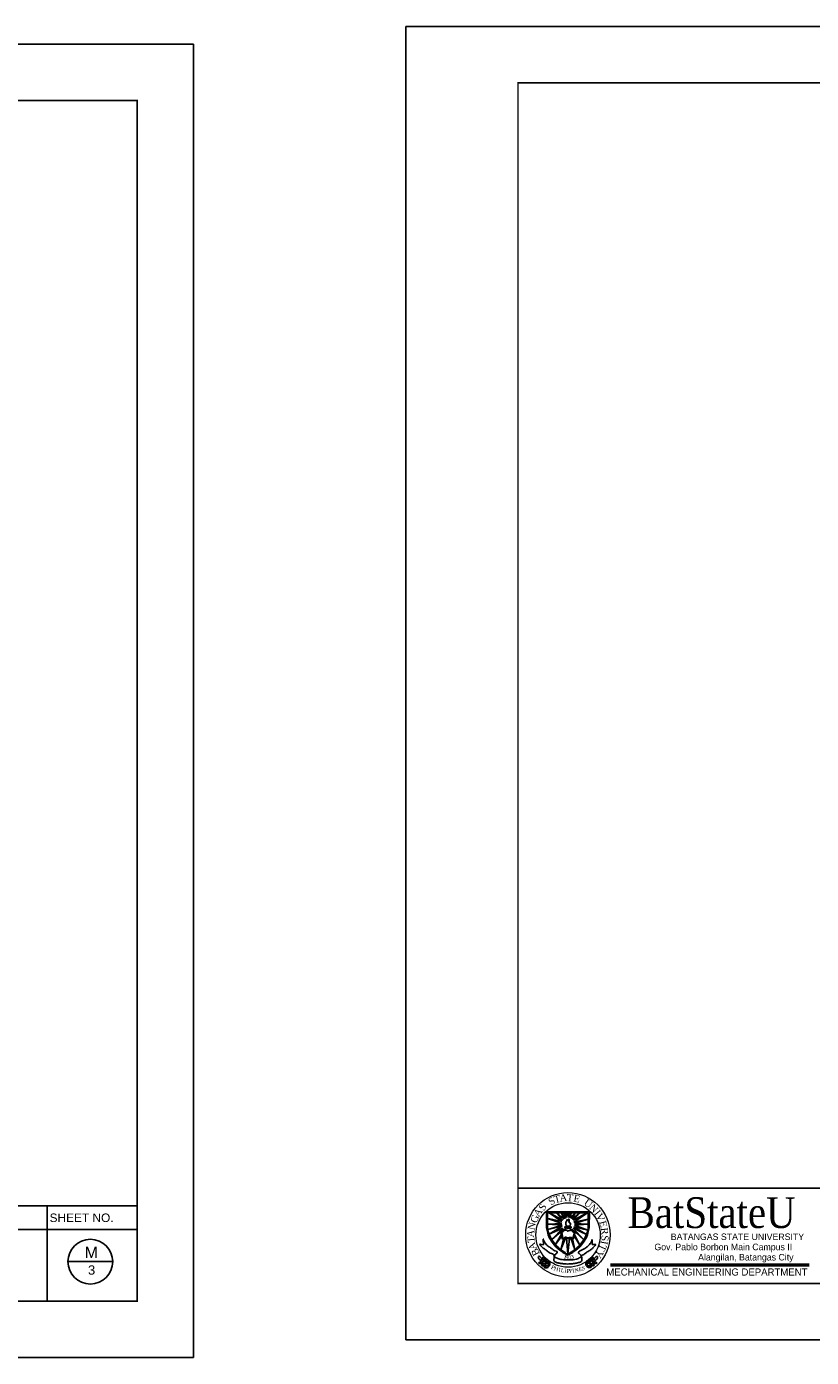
# Model space of a CAD drawing. Header units: millimetres. Extents: x 0 to 531, y -4 to 262.
# Tile 14 of 35: x 113 to 155, y 191 to 262. Entities that reach past the tile are written whole.
import ezdxf
from ezdxf.enums import TextEntityAlignment as Align

# ---------------------------------------------------------------- set-up
doc = ezdxf.new("R2010")
doc.units = ezdxf.units.MM
for name, color, linetype in [('.1', 1, 'Continuous'), ('SHEET', 3, 'Continuous'), ('template', 7, 'Continuous'), ('text', 7, 'Continuous')]:
    doc.layers.add(name, color=color, linetype=linetype)
for name, color, linetype, lineweight in [('stair', 134, 'Continuous', 0), ('texts', 2, 'Continuous', 18), ('WALL', 4, 'Continuous', 30)]:
    doc.layers.add(name, color=color, linetype=linetype, lineweight=lineweight)
doc.styles.add('arial', font='arial.ttf')
doc.styles.add('CGOTHIC', font='GOTHIC.TTF')
doc.styles.add('GARAMOND', font='GARA.TTF')
doc.styles.get("Standard").update_dxf_attribs({"font": 'arial.ttf'})

msp = doc.modelspace()

# ---------------------------------------------------------------- linework, layer by layer
at = {"layer": '.1', "color": 0}
for p, q in [((232.666, 262.432), (133.39, 262.432)), ((133.39, 262.432), (133.39, 192.036)), ((122, 261.485), (22.724, 261.485)), ((133.39, 192.036), (232.666, 192.036))]:
    msp.add_line(p, q, dxfattribs=at)
for p, q in [((140.933, 198.042), (140.933, 198.909)), ((141.758, 198.373), (140.96, 198.546)), ((140.96, 198.546), (141.758, 198.27)), ((140.982, 198.077), (140.982, 198.846)), ((141.812, 198.449), (141.074, 198.846)), ((141.074, 198.846), (141.758, 198.373)), ((141.513, 198.846), (141.481, 198.812)), ((141.481, 198.812), (141.812, 198.449)), ((141.872, 198.503), (141.513, 198.846)), ((141.763, 198.846), (141.736, 198.846)), ((141.736, 198.846), (141.872, 198.503)), ((141.953, 198.541), (141.763, 198.846)), ((141.953, 198.846), (141.895, 198.828)), ((141.895, 198.828), (141.953, 198.541)), ((142.034, 198.584), (141.953, 198.846)), ((142.056, 198.846), (142.034, 198.584)), ((142.132, 198.846), (142.056, 198.846)), ((142.23, 198.846), (142.132, 198.59)), ((142.132, 198.59), (142.132, 198.846)), ((142.468, 198.846), (142.23, 198.552)), ((142.23, 198.552), (142.268, 198.846)), ((142.268, 198.846), (142.23, 198.846)), ((142.718, 198.846), (142.311, 198.497)), ((142.311, 198.497), (142.468, 198.846)), ((143.13, 198.846), (142.371, 198.443)), ((142.371, 198.443), (142.718, 198.846)), ((142.409, 198.34), (143.13, 198.846)), ((143.18, 198.508), (142.409, 198.34)), ((142.43, 198.259), (143.18, 198.508)), ((143.18, 198.07), (143.18, 198.846)), ((143.229, 198.042), (143.244, 198.904)), ((141.779, 198.183), (141.008, 197.948)), ((141.008, 197.948), (141.785, 198.118)), ((141.758, 198.27), (141.009, 198.237)), ((141.009, 198.237), (141.779, 198.183)), ((141.785, 198.118), (141.083, 197.687)), ((141.083, 197.687), (141.812, 198.02)), ((141.812, 198.02), (141.216, 197.411)), ((141.216, 197.411), (141.866, 197.955)), ((141.73, 197.651), (141.419, 197.136)), ((141.696, 197.813), (141.774, 197.458)), ((141.756, 197.806), (141.814, 197.475)), ((141.942, 198.028), (141.942, 197.927)), ((142.222, 198.016), (142.222, 197.915)), ((142.938, 197.399), (142.306, 197.971)), ((142.432, 197.777), (142.351, 197.469)), ((143.077, 197.681), (142.371, 198.02)), ((142.371, 198.02), (142.938, 197.399)), ((142.383, 197.452), (142.478, 197.816)), ((142.409, 198.085), (143.077, 197.681)), ((142.409, 198.085), (143.146, 197.917)), ((143.18, 198.226), (142.43, 198.259)), ((142.441, 198.183), (143.18, 198.226)), ((143.146, 197.917), (142.441, 198.183)), ((142.718, 197.109), (142.447, 197.673)), ((140.586, 197.163), (140.77, 197.125)), ((140.77, 197.125), (140.759, 197.401)), ((141.419, 197.136), (141.741, 197.57)), ((141.701, 196.873), (141.947, 197.489)), ((141.855, 197.435), (141.701, 196.873)), ((142.013, 197.473), (142.081, 196.635)), ((142.081, 196.635), (142.165, 197.478)), ((142.235, 197.473), (142.454, 196.867)), ((142.454, 196.867), (142.333, 197.44)), ((142.414, 197.603), (142.718, 197.109)), ((143.378, 197.403), (143.389, 197.133)), ((143.389, 197.133), (143.569, 197.139))]:
    msp.add_line(p, q)
at = {"start_tangent": (-1, 0)}
msp.add_spline([(142.074, 198.117), (142.005, 198.154), (141.969, 198.211), (141.969, 198.273), (141.969, 198.321), (141.984, 198.347), (141.998, 198.395), (142.02, 198.39), (142.027, 198.438), (142.042, 198.474), (142.061, 198.447), (142.098, 198.414), (142.127, 198.414), (142.124, 198.452), (142.111, 198.487), (142.114, 198.499), (142.148, 198.469), (142.148, 198.441), (142.154, 198.415), (142.154, 198.386), (142.144, 198.342), (142.17, 198.301), (142.203, 198.302), (142.223, 198.249), (142.217, 198.206), (142.186, 198.147), (142.156, 198.122), (142.118, 198.115), (142.073, 198.115), (142.075, 198.115)], degree=3, dxfattribs=at)
for points in [[(140.933, 198.042), (141.003, 197.742), (141.15, 197.405), (141.35, 197.123), (141.752, 196.76), (142.023, 196.603), (142.078, 196.587)], [(140.982, 198.077), (141.052, 197.776), (141.199, 197.44), (141.399, 197.158), (141.801, 196.795), (142.072, 196.637), (142.127, 196.621)], [(141.696, 197.813), (141.695, 197.852), (141.752, 197.86), (141.814, 197.884), (141.89, 197.921), (141.942, 197.927), (141.942, 197.95)], [(143.18, 198.077), (143.109, 197.776), (142.963, 197.44), (142.762, 197.158), (142.36, 196.795), (142.089, 196.637), (142.035, 196.621)], [(143.229, 198.042), (143.158, 197.742), (143.012, 197.405), (142.811, 197.123), (142.409, 196.76), (142.138, 196.603), (142.084, 196.587)], [(142.476, 197.811), (142.464, 197.855), (142.403, 197.84), (142.368, 197.858), (142.342, 197.89), (142.305, 197.913), (142.273, 197.936), (142.222, 197.936)], [(141.774, 197.458), (141.823, 197.422), (141.875, 197.435), (141.91, 197.472), (141.947, 197.489), (142, 197.489), (142.041, 197.48), (142.081, 197.46), (142.148, 197.475), (142.188, 197.486), (142.235, 197.473), (142.333, 197.44), (142.383, 197.452)], [(141.814, 197.475), (141.869, 197.475), (141.878, 197.498), (141.916, 197.519), (141.98, 197.533), (142.041, 197.504), (142.078, 197.498), (142.128, 197.501), (142.165, 197.519), (142.22, 197.524), (142.255, 197.522), (142.287, 197.498), (142.304, 197.484), (142.351, 197.469)], [(140.667, 196.295), (140.558, 196.334), (140.508, 196.412), (140.502, 196.488), (140.511, 196.501), (140.578, 196.494), (140.645, 196.434), (140.671, 196.376), (140.679, 196.321), (140.679, 196.293), (140.672, 196.293), (140.658, 196.308), (140.656, 196.308)], [(140.773, 196.183), (140.711, 196.137), (140.624, 196.118), (140.569, 196.12), (140.526, 196.147), (140.524, 196.164), (140.566, 196.191), (140.608, 196.207), (140.66, 196.215), (140.68, 196.221), (140.719, 196.211), (140.77, 196.182), (140.772, 196.176)], [(140.8, 196.22), (140.828, 196.292), (140.821, 196.382), (140.804, 196.433), (140.766, 196.468), (140.749, 196.464), (140.735, 196.416), (140.731, 196.371), (140.738, 196.32), (140.738, 196.299), (140.759, 196.265), (140.8, 196.223), (140.807, 196.223)], [(140.939, 196.101), (140.966, 196.173), (140.959, 196.263), (140.942, 196.315), (140.904, 196.349), (140.887, 196.346), (140.873, 196.297), (140.87, 196.253), (140.877, 196.201), (140.877, 196.18), (140.897, 196.146), (140.939, 196.105), (140.945, 196.105)], [(141.09, 195.994), (141.117, 196.066), (141.11, 196.156), (141.093, 196.207), (141.055, 196.242), (141.038, 196.238), (141.024, 196.19), (141.021, 196.145), (141.028, 196.094), (141.028, 196.073), (141.048, 196.039), (141.09, 195.997), (141.097, 195.997)], [(143.068, 196.011), (143.043, 196.084), (143.054, 196.173), (143.073, 196.224), (143.112, 196.257), (143.129, 196.253), (143.141, 196.204), (143.143, 196.159), (143.134, 196.108), (143.133, 196.087), (143.111, 196.054), (143.068, 196.014), (143.061, 196.014)], [(143.223, 196.111), (143.199, 196.185), (143.209, 196.274), (143.229, 196.325), (143.268, 196.357), (143.285, 196.353), (143.297, 196.305), (143.298, 196.26), (143.289, 196.208), (143.288, 196.188), (143.266, 196.154), (143.223, 196.115), (143.216, 196.115)], [(143.366, 196.224), (143.342, 196.297), (143.352, 196.387), (143.372, 196.437), (143.411, 196.47), (143.428, 196.466), (143.44, 196.417), (143.441, 196.372), (143.432, 196.321), (143.431, 196.301), (143.409, 196.267), (143.366, 196.228), (143.359, 196.228)], [(143.392, 196.187), (143.451, 196.137), (143.538, 196.115), (143.593, 196.115), (143.638, 196.14), (143.64, 196.157), (143.599, 196.186), (143.557, 196.203), (143.506, 196.213), (143.487, 196.22), (143.447, 196.211), (143.395, 196.186), (143.393, 196.179)], [(143.502, 196.293), (143.613, 196.328), (143.666, 196.403), (143.676, 196.479), (143.667, 196.493), (143.6, 196.489), (143.531, 196.432), (143.502, 196.375), (143.492, 196.32), (143.491, 196.292), (143.497, 196.292), (143.512, 196.306), (143.514, 196.306)], [(140.911, 196.065), (140.85, 196.018), (140.762, 196), (140.707, 196.002), (140.664, 196.028), (140.662, 196.046), (140.705, 196.073), (140.747, 196.088), (140.798, 196.096), (140.818, 196.102), (140.857, 196.092), (140.908, 196.064), (140.91, 196.057)], [(141.062, 195.958), (141.001, 195.911), (140.913, 195.892), (140.859, 195.894), (140.815, 195.921), (140.813, 195.939), (140.856, 195.965), (140.898, 195.981), (140.949, 195.989), (140.969, 195.995), (141.008, 195.985), (141.059, 195.957), (141.061, 195.95)], [(143.093, 195.973), (143.153, 195.924), (143.24, 195.902), (143.294, 195.901), (143.339, 195.926), (143.341, 195.944), (143.3, 195.972), (143.259, 195.99), (143.208, 196), (143.188, 196.006), (143.149, 195.998), (143.097, 195.972), (143.094, 195.965)], [(143.249, 196.074), (143.308, 196.025), (143.395, 196.002), (143.45, 196.002), (143.495, 196.027), (143.497, 196.045), (143.456, 196.073), (143.414, 196.091), (143.363, 196.101), (143.344, 196.107), (143.304, 196.099), (143.252, 196.073), (143.25, 196.066)]]:
    msp.add_spline(points, degree=3)
for points, end_tangent in [([(141.756, 197.806), (141.832, 197.846), (141.884, 197.893), (141.936, 197.907), (141.988, 197.913), (142.041, 197.893), (142.061, 197.866), (142.081, 197.852), (142.11, 197.878), (142.177, 197.893), (142.241, 197.904), (142.31, 197.872), (142.357, 197.826), (142.415, 197.806), (142.432, 197.814), (142.432, 197.777)], (0, -1)), ([(141.929, 198.097), (142.016, 198.093), (142.108, 198.089), (142.169, 198.09), (142.223, 198.096), (142.253, 198.094), (142.254, 198.065), (142.254, 198.041), (142.243, 198.019), (142.218, 198.016), (142.168, 198.011), (142.08, 198.011), (141.975, 198.009), (141.949, 198.024), (141.919, 198.043), (141.927, 198.099), (141.927, 198.105)], (-1, 0))]:
    msp.add_spline(points, degree=3, dxfattribs=dict(end_tangent=end_tangent))
for points, knots in [([(143.569, 197.139), (143.573, 197.139), (143.598, 197.134), (143.46, 197.005), (143.376, 196.894), (143.203, 196.799), (143.044, 196.692), (142.928, 196.598), (142.803, 196.557), (142.828, 196.427), (142.859, 196.323), (142.786, 196.195), (142.634, 196.167), (142.436, 196.116), (142.193, 196.097), (141.955, 196.091), (141.744, 196.123), (141.558, 196.143), (141.424, 196.191), (141.351, 196.246), (141.325, 196.296), (141.346, 196.384), (141.365, 196.472), (141.335, 196.623), (141.119, 196.668), (140.955, 196.807), (140.803, 196.925), (140.672, 197.014), (140.628, 197.101), (140.556, 197.169), (140.584, 197.165), (140.613, 197.158)], [1.525096, 1.525096, 1.525096, 1.525096, 1.532073, 1.584612, 1.633558, 1.698069, 1.768711, 1.823631, 1.856154, 1.874433, 1.942755, 1.959564, 2.013837, 2.081716, 2.168665, 2.253261, 2.318126, 2.380396, 2.439479, 2.4572, 2.470092, 2.492272, 2.543518, 2.560297, 2.639259, 2.721631, 2.780104, 2.832648, 2.871086, 2.885372, 2.911145, 2.911145, 2.911145, 2.911145]), ([(140.775, 197.43), (140.725, 197.43), (140.848, 197.267), (140.905, 197.154), (141.061, 197.015), (141.236, 196.913), (141.35, 196.797), (141.533, 196.768), (141.49, 196.675), (141.442, 196.626), (141.379, 196.587), (141.329, 196.489), (141.484, 196.401), (141.661, 196.35), (141.879, 196.312), (142.058, 196.315), (142.269, 196.311), (142.504, 196.339), (142.699, 196.418), (142.805, 196.481), (142.806, 196.55), (142.748, 196.591), (142.712, 196.642), (142.646, 196.677), (142.666, 196.745), (142.726, 196.817), (142.864, 196.839), (143.008, 196.942), (143.144, 197.035), (143.246, 197.138), (143.309, 197.232), (143.364, 197.302), (143.378, 197.391), (143.378, 197.403)], [0, 0, 0, 0, 0.050157, 0.09733, 0.169415, 0.238469, 0.297382, 0.34519, 0.361609, 0.384753, 0.415402, 0.43521, 0.480082, 0.549086, 0.637593, 0.692397, 0.728181, 0.847546, 0.920378, 0.94488, 0.959291, 0.979722, 1.010309, 1.023969, 1.046254, 1.066064, 1.119081, 1.173808, 1.241086, 1.282544, 1.318293, 1.350594, 1.379885, 1.379885, 1.379885, 1.379885]), ([(140.759, 197.424), (140.764, 197.429), (140.772, 197.433), (140.785, 197.432), (140.787, 197.432)], [3.04846765, 3.04846765, 3.04846765, 3.04846765, 3.05886904, 3.06079098, 3.06079098, 3.06079098, 3.06079098]), ([(142.054, 196.967), (142.066, 196.965), (142.087, 196.962), (142.102, 196.963), (142.114, 196.967)], [0, 0, 0, 0, 0.01145534, 0.02007474, 0.02007474, 0.02007474, 0.02007474]), ([(142.054, 196.946), (142.066, 196.944), (142.087, 196.941), (142.102, 196.943), (142.114, 196.946)], [0, 0, 0, 0, 0.01145534, 0.02007474, 0.02007474, 0.02007474, 0.02007474]), ([(142.059, 196.898), (142.069, 196.899), (142.086, 196.902), (142.099, 196.901), (142.107, 196.899)], [0.00178548, 0.00178548, 0.00178548, 0.00178548, 0.01145534, 0.01823656, 0.01823656, 0.01823656, 0.01823656]), ([(142.061, 196.877), (142.071, 196.879), (142.086, 196.881), (142.098, 196.88), (142.105, 196.879)], [0.00231179, 0.00231179, 0.00231179, 0.00231179, 0.01145534, 0.0176246, 0.0176246, 0.0176246, 0.0176246])]:
    msp.add_open_spline(points, degree=3, knots=knots)
at = {"layer": 'SHEET', "color": 1}
msp.add_line((139.407, 200.165), (229.657, 200.165), dxfattribs=at)
at = {"layer": 'stair'}
for p, q in [((140.933, 198.909), (143.244, 198.904)), ((140.982, 198.846), (143.18, 198.846))]:
    msp.add_line(p, q, dxfattribs=at)
msp.add_circle((142.085, 197.659), 2.263, dxfattribs=at)
at = {"layer": 'stair', "lineweight": 20}
for centre, radius in [((142.085, 197.659), 2.263), ((142.093, 197.652), 1.728)]:
    msp.add_circle(centre, radius, dxfattribs=at)
at = {"layer": 'template'}
for p, q in [((122, 191.089), (122, 261.485)), ((28.741, 199.218), (118.992, 199.218)), ((114.155, 199.218), (114.155, 194.098)), ((104.394, 197.938), (118.992, 197.938)), ((115.276, 196.222), (117.676, 196.222)), ((22.724, 191.089), (122, 191.089))]:
    msp.add_line(p, q, dxfattribs=at)
at = {"layer": 'template', "linetype": 'Continuous', "const_width": 0.0853}
msp.add_lwpolyline([(28.741, 194.098), (118.992, 194.098), (118.992, 258.477), (28.741, 258.477)], close=True, dxfattribs=at)
at = {"layer": 'template'}
msp.add_circle((116.476, 196.222), 1.2, dxfattribs=at)
at = {"layer": 'texts', "color": 85, "linetype": 'Continuous', "lineweight": 50}
msp.add_line((144.371, 196.053), (155.031, 196.053), dxfattribs=at)
at = {"layer": 'WALL', "color": 1, "linetype": 'Continuous', "const_width": 0.0853}
msp.add_lwpolyline([(139.407, 195.044), (229.657, 195.044), (229.657, 259.423), (139.407, 259.423)], close=True, dxfattribs=at)

# ---------------------------------------------------------------- texts
at = {"attachment_point": 1}
for s, insert, char_height, width, rotation in [('{\\fTimes New Roman|b0|i0|c0|p18;\\C1;T}', (141.295, 199.715), 0.37713, 29.67394, 14.44799), ('{\\fTimes New Roman|b0|i0|c0|p18;\\C1;A}', (141.618, 199.812), 0.37713, 29.67394, 5.71852), ('{\\fTimes New Roman|b0|i0|c0|p18;\\C1;T}', (142.035, 199.847), 0.37713, 0.3193, 356.81503), ('{\\fTimes New Roman|b0|i0|c0|p18;\\C1;E}', (142.431, 199.818), 0.37713, 29.67394, 348.69045), ('{\\fTimes New Roman|b0|i0|c0|p18;\\C1;S}', (140.481, 199.124), 0.37713, 29.67394, 56.11039), ('{\\fTimes New Roman|b0|i0|c0|p18;\\C1;S}', (140.979, 199.539), 0.37713, 29.67394, 33.23179), ('{\\fTimes New Roman|b0|i0|c0|p18;\\C1;U}', (143.123, 199.61), 0.37713, 29.67394, 323.50126), ('{\\fTimes New Roman|b0|i0|c0|p18;\\C1;N}', (143.46, 199.353), 0.37713, 29.67394, 314.13564), ('{\\fTimes New Roman|b0|i0|c0|p18;\\C1;G}', (140.041, 198.41), 0.37713, 29.67394, 65.93474), ('{\\fTimes New Roman|b0|i0|c0|p18;\\C1;A}', (140.206, 198.797), 0.37713, 29.67394, 56.11039), ('{\\fTimes New Roman|b0|i0|c0|p18;\\C1;I}', (143.76, 199.039), 0.37713, 29.67394, 308.6454), ('{\\fTimes New Roman|b0|i0|c0|p18;\\C1;V}', (143.891, 198.869), 0.37713, 29.67394, 298.20017), ('{\\fTimes New Roman|b0|i0|c0|p18;\\C1;E}', (144.116, 198.458), 0.37713, 29.67394, 285.47868), ('{\\fTimes New Roman|b0|i0|c0|p18;\\C1;A}', (139.887, 197.537), 0.37713, 29.67394, 85.53705), ('{\\fTimes New Roman|b0|i0|c0|p18;\\C1;N}', (139.917, 197.972), 0.37713, 29.67394, 77.56161), ('{\\fTimes New Roman|b0|i0|c0|p18;\\C1;R}', (144.224, 198.066), 0.37713, 29.67394, 276.19955), ('{\\fTimes New Roman|b0|i0|c0|p18;\\C1;S}', (144.271, 197.624), 0.37713, 29.67394, 266.05857), ('{\\fTimes New Roman|b0|i0|c0|p18;\\C1;T}', (139.937, 197.216), 0.37713, 29.67394, 94.26652), ('{\\fTimes New Roman|b0|i0|c0|p18;\\C1;A}', (140.072, 196.784), 0.37713, 29.67394, 110.36673), ('{\\fTimes New Roman|b0|i0|c0|p18;\\C1;B}', (140.253, 196.478), 0.37713, 29.67394, 115.18408), ('{\\fTimes New Roman|b0|i0|c0|p18;\\C1;T}', (144.183, 197.054), 0.37713, 29.67394, 245.97799), ('{\\fTimes New Roman|b0|i0|c0|p18;\\C1;I}', (144.23, 197.298), 0.37713, 29.67394, 259.8108), ('{\\fTimes New Roman|b0|i0|c0|p18;\\C1;1}', (141.87, 196.583), 0.21119, 29.67394, 350.69674), ('{\\fTimes New Roman|b0|i0|c0|p18;\\C1;9}', (141.952, 196.561), 0.21119, 29.67394, 359.89652), ('{\\fTimes New Roman|b0|i0|c0|p18;\\C1;0}', (142.108, 196.557), 0.21119, 29.67394, 359.89652), ('{\\fTimes New Roman|b0|i0|c0|p18;\\C1;3}', (142.223, 196.559), 0.21119, 29.67394, 14.57269), ('{\\fTimes New Roman|b0|i0|c0|p18;\\C1;Y}', (144.032, 196.702), 0.37713, 29.67394, 237.49398), ('{\\fTimes New Roman|b0|i0|c0|p18;\\C1;P}', (141.248, 196.039), 0.21119, 29.67394, 333.24497), ('{\\fTimes New Roman|b0|i0|c0|p18;\\C1;P}', (141.254, 196.039), 0.21119, 29.67394, 333.24497), ('{\\fTimes New Roman|b0|i0|c0|p18;\\C1;H}', (141.381, 195.964), 0.21119, 29.67394, 342.36893), ('{\\fTimes New Roman|b0|i0|c0|p18;\\C1;I}', (141.596, 195.894), 0.21119, 29.67394, 350.74463), ('{\\fTimes New Roman|b0|i0|c0|p18;\\C1;L}', (141.726, 195.875), 0.21119, 29.67394, 350.69674), ('{\\fTimes New Roman|b0|i0|c0|p18;\\C1;I}', (141.902, 195.842), 0.21119, 29.67394, 357.83253), ('{\\fTimes New Roman|b0|i0|c0|p18;\\C1;P}', (142.008, 195.832), 0.21119, 29.67394, 359.89652), ('{\\fTimes New Roman|b0|i0|c0|p18;\\C1;P}', (142.141, 195.825), 0.21119, 29.67394, 7.51618), ('{\\fTimes New Roman|b0|i0|c0|p18;\\C1;I}', (142.303, 195.833), 0.21119, 29.67394, 9.03911), ('{\\fTimes New Roman|b0|i0|c0|p18;\\C1;N}', (142.412, 195.843), 0.21119, 29.67394, 12.92447), ('{\\fTimes New Roman|b0|i0|c0|p18;\\C1;E}', (142.634, 195.899), 0.21119, 29.67394, 14.57269), ('{\\fTimes New Roman|b0|i0|c0|p18;\\C1;S}', (142.814, 195.95), 0.21119, 29.67394, 14.57269)]:
    msp.add_mtext(s, dxfattribs=dict(at, insert=insert, char_height=char_height, width=width, rotation=rotation))
at = {"layer": 'template', "style": 'arial'}
for s, height, p in [('SHEET NO.', 0.456, (114.289, 198.345)), ('M', 0.624, (116.166, 196.409)), ('3', 0.499, (116.347, 195.522))]:
    msp.add_text(s, height=height, dxfattribs=at).set_placement(p)
at = {"layer": 'text', "width": 1}
for s, height, style, p in [('BatStateU', 1.6503, 'GARAMOND', (149.791, 198.025)), ('BATANGAS STATE UNIVERSITY', 0.35128, 'CGOTHIC', (151.177, 197.379)), ('Gov. Pablo Borbon Main Campus II', 0.35128, 'CGOTHIC', (150.418, 196.834)), ('Alangilan, Batangas City', 0.35128, 'CGOTHIC', (151.626, 196.284))]:
    msp.add_text(s, height=height, dxfattribs=dict(at, style=style)).set_placement(p, align=Align.CENTER)
at = {"layer": 'WALL', "color": 250, "linetype": 'Continuous', "lineweight": 0, "insert": (144.145, 195.859), "char_height": 0.38403, "width": 12.18966, "attachment_point": 1}
msp.add_mtext('{\\fCentury Gothic|b0|i0|c0|p34;\\C7;MECHANICAL ENGINEERING DEPARTMENT}', dxfattribs=at)

doc.saveas('drawing.dxf')
